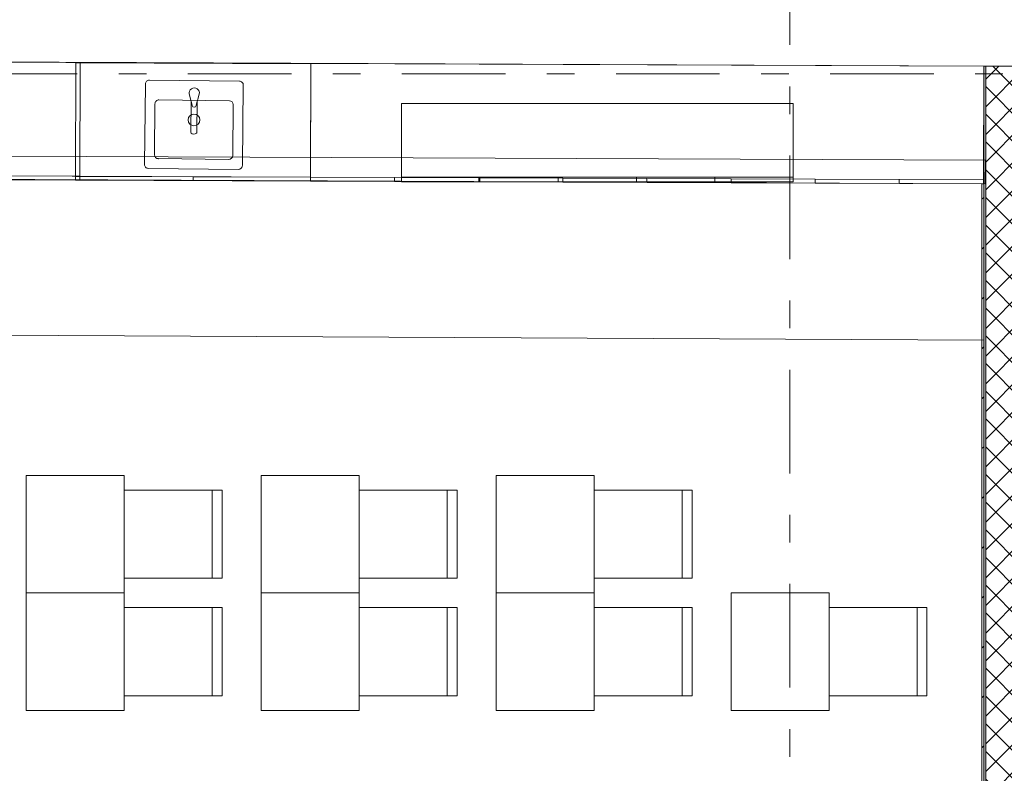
# Model space of a CAD drawing. Header units: millimetres. Extents: x 74467 to 235410, y -65 to 114857.
# Tile 173 of 256: x 125759 to 130788, y 57993 to 61841. Entities that reach past the tile are written whole.
import ezdxf
from ezdxf.enums import TextEntityAlignment as Align

# ---------------------------------------------------------------- set-up
doc = ezdxf.new("R2010")
doc.units = ezdxf.units.MM
doc.header["$MEASUREMENT"] = 0
doc.linetypes.add('Katkend topelt', pattern=[1093.611073, 529.166651, -211.666656, 141.111112, -211.666656])
doc.linetypes.add('Wipeout_Contour', pattern=[1000, 0, -1000])
for name, color, linetype in [('00 Teljed.AR', 7, 'Continuous'), ('1235 Vahelaed.VANA', 7, 'Continuous'), ('1311 Siseseinad.VANA', 7, 'Continuous'), ('1326 Seinapinnad.SA', 7, 'Continuous'), ('1330 Sisustus.SA', 7, 'Continuous'), ('1331 Sisseehitatud sisustus.SA', 7, 'Continuous'), ('1336 Sanitaartehnika.SA', 7, 'Continuous'), ('9350 Netopind.VANA', 7, 'Continuous')]:
    doc.layers.add(name, color=color, linetype=linetype)
doc.styles.add('GENERATED_STYLE_3', font='txt')

# ---------------------------------------------------------------- blocks, each defined once
blk = doc.blocks.new('Slab_35_1', base_point=(115968, 55784.5))
at = {"layer": '1235 Vahelaed.VANA', "color": 7, "linetype": 'Continuous', "lineweight": 13, "flags": 128}
blk.add_lwpolyline([(115968, 55784.5), (128757.2, 55702.7), (130692.6, 55690.3), (130882.6, 55689.1), (139223.3, 55635.8), (139191.5, 61568), (123858.2, 61630.5), (116047.5, 61713.1)], close=True, dxfattribs=at)
blk = doc.blocks.new('Slab_40_1', base_point=(116047.5, 61713.1))
at = {"layer": '1235 Vahelaed.VANA', "color": 7, "linetype": 'Continuous', "lineweight": 13, "flags": 128}
blk.add_lwpolyline([(116047.5, 61713.1), (118519.3, 61670.8), (118519.5, 61686.9), (123392.6, 61635.4), (123582.6, 61635.4), (123582.6, 61633.4), (123856.9, 61630.5), (130693.8, 61602.6), (130882.6, 61602.6), (130882.6, 61601.8), (139191.5, 61568), (139192.6, 61366.9), (139223.3, 55635.8), (130892.3, 55689.1), (130692.6, 55690.3), (128757.2, 55702.7), (123582.6, 55735.8), (123392.6, 55737), (118784.3, 55766.5), (118445.5, 55768.7), (115968, 55784.5)], close=True, dxfattribs=at)
blk = doc.blocks.new('Slab_42_1', base_point=(123582.6, 61633.4))
at = {"color": 254, "linetype": 'Wipeout_Contour', "lineweight": 0, "ltscale": 698559.244156}
blk.add_wipeout([(123582.6, 61633.4), (123582.6, 55735.8), (130692.6, 55690.3), (130692.6, 61602.6), (123856.9, 61630.5)], dxfattribs=at).dxf.layer = '1235 Vahelaed.VANA'
at = {"layer": '1235 Vahelaed.VANA', "color": 7, "linetype": 'Continuous', "lineweight": 13, "flags": 128}
blk.add_lwpolyline([(123582.6, 61633.4), (123856.9, 61630.5), (130692.6, 61602.6), (130692.6, 55690.3), (123582.6, 55735.8)], close=True, dxfattribs=at)
blk = doc.blocks.new('Koduklass 2_PK 104_13_1', base_point=(123816.6, 61033.2))
at = {"layer": '9350 Netopind.VANA', "color": 7, "linetype": 'Continuous', "lineweight": 13, "flags": 128}
blk.add_lwpolyline([(130682.6, 61602.7), (123592.6, 61633.3), (123592.6, 55745.8), (130672.6, 55700.5), (130672.6, 61002.7), (130682.6, 61002.7)], close=True, dxfattribs=at)
blk = doc.blocks.new('Slab_332_1', base_point=(123592.6, 61634.1))
at = {"layer": '1331 Sisseehitatud sisustus.SA', "color": 253, "linetype": 'Continuous', "lineweight": 13, "true_color": 0xa5a6a4, "flags": 128}
blk.add_lwpolyline([(123592.6, 61634.1), (123592.8, 61034.2), (130693, 61002.6), (130692.6, 61602.6)], close=True, dxfattribs=at)
blk = doc.blocks.new('Slab_355_1', base_point=(123592.2, 61031.6))
at = {"layer": '1331 Sisseehitatud sisustus.SA', "color": 253, "linetype": 'Continuous', "lineweight": 13, "true_color": 0xa5a6a4, "flags": 128}
blk.add_lwpolyline([(123592.2, 61031.6), (130690.2, 61002.6), (130690.7, 61122.6), (123592.6, 61151.6)], close=True, dxfattribs=at)
blk = doc.blocks.new('Slab_357_1', base_point=(123592.7, 61631.8))
at = {"layer": '1331 Sisseehitatud sisustus.SA', "color": 253, "linetype": 'Continuous', "lineweight": 13, "true_color": 0xa5a6a4, "flags": 128}
blk.add_lwpolyline([(123592.7, 61631.8), (123592.2, 61051.5), (127244.1, 61036.6), (127246.5, 61616.6)], close=True, dxfattribs=at)
blk = doc.blocks.new('Slab_361_1', base_point=(123591.3, 60239.9))
at = {"layer": '1331 Sisseehitatud sisustus.SA', "color": 253, "linetype": 'Continuous', "lineweight": 13, "true_color": 0xa5a6a4, "flags": 128}
blk.add_lwpolyline([(123591.3, 60239.9), (130682.9, 60203.7), (130682.6, 61002.7), (123592.7, 61031.9)], close=True, dxfattribs=at)
blk = doc.blocks.new('Wall_692_1', base_point=(139189.4, 61968))
at = {"layer": '1311 Siseseinad.VANA', "color": 7, "linetype": 'Continuous', "lineweight": 15, "flags": 128}
blk.add_lwpolyline([(125692.6, 61623), (130692.6, 61602.6)], dxfattribs=at)
blk = doc.blocks.new('Wall_704_1', base_point=(130692.6, 61602.6))
at = {"layer": '1311 Siseseinad.VANA', "linetype": 'Continuous', "lineweight": 13, "true_color": 0x50504f}
h = blk.add_hatch(dxfattribs=at)
h.set_pattern_fill('Plokk_õõnesbetoon_0001', color=251, style=0, pattern_type=2)
h.set_pattern_definition([(45, (0, 0), (-70.71068, 70.71068), []), (135, (0, 0), (70.71068, 70.71068), [])])
h.paths.add_polyline_path([(130692.6, 61602.6), (130692.6, 55690.3), (130882.6, 55690.3), (130882.6, 61601.8)])
at = {"layer": '1311 Siseseinad.VANA', "color": 7, "linetype": 'Continuous', "lineweight": 15, "flags": 128}
for points in [[(130692.6, 61602.6), (130692.6, 55690.3)], [(130882.6, 55690.3), (130882.6, 61601.8)]]:
    blk.add_lwpolyline(points, dxfattribs=at)
at = {"layer": '1311 Siseseinad.VANA', "color": 7, "linetype": 'Continuous', "lineweight": 13, "flags": 128}
blk.add_lwpolyline([(130692.6, 55690.3), (130882.6, 55690.3)], dxfattribs=at)
blk = doc.blocks.new('Wall_779_1', base_point=(130692.6, 61602.6))
at = {"layer": '1326 Seinapinnad.SA', "linetype": 'Continuous', "lineweight": 0, "true_color": 0xfefefe}
for points in [[(130692.6, 55700.3), (130692.6, 61602.6), (130682.6, 61602.6), (130682.6, 55700.4)], [(130692.6, 55690.3), (130682.6, 55700.4), (130682.6, 55690.4)], [(130692.6, 55700.3), (130682.6, 55700.4), (130692.6, 55690.3)]]:
    blk.add_hatch(color=7, dxfattribs=at).paths.add_polyline_path(points)
at = {"layer": '1326 Seinapinnad.SA', "color": 7, "linetype": 'Continuous', "lineweight": 15, "flags": 128}
for points in [[(130682.6, 61602.6), (130682.6, 55700.4)], [(130692.6, 61602.6), (130682.6, 61602.6)], [(130692.6, 55690.3), (130692.6, 61602.6)], [(130692.6, 55690.3), (130682.6, 55690.4)]]:
    blk.add_lwpolyline(points, dxfattribs=at)
blk = doc.blocks.new('Wall_851_1', base_point=(130682.6, 61002.7))
at = {"layer": '1326 Seinapinnad.SA', "linetype": 'Continuous', "lineweight": 13}
h = blk.add_hatch(dxfattribs=at)
h.set_pattern_fill('Plokk_termo_0001', color=5, style=0, pattern_type=2)
h.set_pattern_definition([(45, (0, 0), (-127.27922, 127.27922), [])])
h.paths.add_polyline_path([(130672.6, 61002.7), (130672.6, 55700.5), (130682.6, 55700.4), (130682.6, 61002.7)])
at = {"layer": '1326 Seinapinnad.SA', "color": 7, "linetype": 'Continuous', "lineweight": 15, "flags": 128}
for points in [[(130672.6, 61002.7), (130672.6, 55700.5)], [(130682.6, 61002.7), (130672.6, 61002.7)], [(130682.6, 55700.4), (130682.6, 61002.7)], [(130672.6, 55700.5), (130682.6, 55700.4)]]:
    blk.add_lwpolyline(points, dxfattribs=at)
blk = doc.blocks.new('Chair 10 24[589]_1', base_point=(126792.6, 58389.2))
at = {"layer": '1330 Sisustus.SA', "color": 253, "linetype": 'Continuous', "lineweight": 13, "true_color": 0xa5a6a4}
blk.add_line((126742.6, 58389.2), (126742.6, 58839.2), dxfattribs=at)
at = {"layer": '1330 Sisustus.SA', "color": 253, "linetype": 'Continuous', "lineweight": 13, "true_color": 0xa5a6a4, "flags": 128}
blk.add_lwpolyline([(126292.6, 58389.2), (126292.6, 58839.2), (126792.6, 58839.2), (126792.6, 58389.2)], close=True, dxfattribs=at)
blk = doc.blocks.new('Dining Table 01 24[590]_1', base_point=(125792.6, 58914.2))
at = {"layer": '1330 Sisustus.SA', "color": 253, "linetype": 'Continuous', "lineweight": 13, "true_color": 0xa5a6a4}
for p, q in [((125792.6, 58914.2), (125792.6, 58314.2)), ((126292.6, 58914.2), (125792.6, 58914.2)), ((126292.6, 58314.2), (126292.6, 58914.2)), ((125792.6, 58314.2), (126292.6, 58314.2))]:
    blk.add_line(p, q, dxfattribs=at)
at = {"layer": '1330 Sisustus.SA', "color": 253, "linetype": 'Continuous', "lineweight": 13, "true_color": 0xa5a6a4, "flags": 128}
blk.add_lwpolyline([(125792.6, 58914.2), (125792.6, 58314.2), (126292.6, 58314.2), (126292.6, 58914.2)], close=True, dxfattribs=at)
blk = doc.blocks.new('Chair 10 24[591]_1', base_point=(126792.6, 58989.2))
at = {"layer": '1330 Sisustus.SA', "color": 253, "linetype": 'Continuous', "lineweight": 13, "true_color": 0xa5a6a4}
blk.add_line((126742.6, 58989.2), (126742.6, 59439.2), dxfattribs=at)
at = {"layer": '1330 Sisustus.SA', "color": 253, "linetype": 'Continuous', "lineweight": 13, "true_color": 0xa5a6a4, "flags": 128}
blk.add_lwpolyline([(126292.6, 58989.2), (126292.6, 59439.2), (126792.6, 59439.2), (126792.6, 58989.2)], close=True, dxfattribs=at)
blk = doc.blocks.new('Dining Table 01 24[592]_1', base_point=(125792.6, 59514.2))
at = {"layer": '1330 Sisustus.SA', "color": 253, "linetype": 'Continuous', "lineweight": 13, "true_color": 0xa5a6a4}
for p, q in [((125792.6, 59514.2), (125792.6, 58914.2)), ((126292.6, 59514.2), (125792.6, 59514.2)), ((126292.6, 58914.2), (126292.6, 59514.2)), ((125792.6, 58914.2), (126292.6, 58914.2))]:
    blk.add_line(p, q, dxfattribs=at)
at = {"layer": '1330 Sisustus.SA', "color": 253, "linetype": 'Continuous', "lineweight": 13, "true_color": 0xa5a6a4, "flags": 128}
blk.add_lwpolyline([(125792.6, 59514.2), (125792.6, 58914.2), (126292.6, 58914.2), (126292.6, 59514.2)], close=True, dxfattribs=at)
blk = doc.blocks.new('Chair 10 24[597]_1', base_point=(127992.6, 58389.2))
at = {"layer": '1330 Sisustus.SA', "color": 253, "linetype": 'Continuous', "lineweight": 13, "true_color": 0xa5a6a4}
blk.add_line((127942.6, 58389.2), (127942.6, 58839.2), dxfattribs=at)
at = {"layer": '1330 Sisustus.SA', "color": 253, "linetype": 'Continuous', "lineweight": 13, "true_color": 0xa5a6a4, "flags": 128}
blk.add_lwpolyline([(127492.6, 58389.2), (127492.6, 58839.2), (127992.6, 58839.2), (127992.6, 58389.2)], close=True, dxfattribs=at)
blk = doc.blocks.new('Dining Table 01 24[598]_1', base_point=(126992.6, 58914.2))
at = {"layer": '1330 Sisustus.SA', "color": 253, "linetype": 'Continuous', "lineweight": 13, "true_color": 0xa5a6a4}
for p, q in [((126992.6, 58914.2), (126992.6, 58314.2)), ((127492.6, 58914.2), (126992.6, 58914.2)), ((127492.6, 58314.2), (127492.6, 58914.2)), ((126992.6, 58314.2), (127492.6, 58314.2))]:
    blk.add_line(p, q, dxfattribs=at)
at = {"layer": '1330 Sisustus.SA', "color": 253, "linetype": 'Continuous', "lineweight": 13, "true_color": 0xa5a6a4, "flags": 128}
blk.add_lwpolyline([(126992.6, 58914.2), (126992.6, 58314.2), (127492.6, 58314.2), (127492.6, 58914.2)], close=True, dxfattribs=at)
blk = doc.blocks.new('Chair 10 24[599]_1', base_point=(127992.6, 58989.2))
at = {"layer": '1330 Sisustus.SA', "color": 253, "linetype": 'Continuous', "lineweight": 13, "true_color": 0xa5a6a4}
blk.add_line((127942.6, 58989.2), (127942.6, 59439.2), dxfattribs=at)
at = {"layer": '1330 Sisustus.SA', "color": 253, "linetype": 'Continuous', "lineweight": 13, "true_color": 0xa5a6a4, "flags": 128}
blk.add_lwpolyline([(127492.6, 58989.2), (127492.6, 59439.2), (127992.6, 59439.2), (127992.6, 58989.2)], close=True, dxfattribs=at)
blk = doc.blocks.new('Dining Table 01 24[600]_1', base_point=(126992.6, 59514.2))
at = {"layer": '1330 Sisustus.SA', "color": 253, "linetype": 'Continuous', "lineweight": 13, "true_color": 0xa5a6a4}
for p, q in [((126992.6, 59514.2), (126992.6, 58914.2)), ((127492.6, 59514.2), (126992.6, 59514.2)), ((127492.6, 58914.2), (127492.6, 59514.2)), ((126992.6, 58914.2), (127492.6, 58914.2))]:
    blk.add_line(p, q, dxfattribs=at)
at = {"layer": '1330 Sisustus.SA', "color": 253, "linetype": 'Continuous', "lineweight": 13, "true_color": 0xa5a6a4, "flags": 128}
blk.add_lwpolyline([(126992.6, 59514.2), (126992.6, 58914.2), (127492.6, 58914.2), (127492.6, 59514.2)], close=True, dxfattribs=at)
blk = doc.blocks.new('Chair 10 24[605]_1', base_point=(129192.6, 58389.2))
at = {"layer": '1330 Sisustus.SA', "color": 253, "linetype": 'Continuous', "lineweight": 13, "true_color": 0xa5a6a4}
blk.add_line((129142.6, 58389.2), (129142.6, 58839.2), dxfattribs=at)
at = {"layer": '1330 Sisustus.SA', "color": 253, "linetype": 'Continuous', "lineweight": 13, "true_color": 0xa5a6a4, "flags": 128}
blk.add_lwpolyline([(128692.6, 58389.2), (128692.6, 58839.2), (129192.6, 58839.2), (129192.6, 58389.2)], close=True, dxfattribs=at)
blk = doc.blocks.new('Dining Table 01 24[606]_1', base_point=(128192.6, 58914.2))
at = {"layer": '1330 Sisustus.SA', "color": 253, "linetype": 'Continuous', "lineweight": 13, "true_color": 0xa5a6a4}
for p, q in [((128192.6, 58914.2), (128192.6, 58314.2)), ((128692.6, 58914.2), (128192.6, 58914.2)), ((128692.6, 58314.2), (128692.6, 58914.2)), ((128192.6, 58314.2), (128692.6, 58314.2))]:
    blk.add_line(p, q, dxfattribs=at)
at = {"layer": '1330 Sisustus.SA', "color": 253, "linetype": 'Continuous', "lineweight": 13, "true_color": 0xa5a6a4, "flags": 128}
blk.add_lwpolyline([(128192.6, 58914.2), (128192.6, 58314.2), (128692.6, 58314.2), (128692.6, 58914.2)], close=True, dxfattribs=at)
blk = doc.blocks.new('Chair 10 24[607]_1', base_point=(129192.6, 58989.2))
at = {"layer": '1330 Sisustus.SA', "color": 253, "linetype": 'Continuous', "lineweight": 13, "true_color": 0xa5a6a4}
blk.add_line((129142.6, 58989.2), (129142.6, 59439.2), dxfattribs=at)
at = {"layer": '1330 Sisustus.SA', "color": 253, "linetype": 'Continuous', "lineweight": 13, "true_color": 0xa5a6a4, "flags": 128}
blk.add_lwpolyline([(128692.6, 58989.2), (128692.6, 59439.2), (129192.6, 59439.2), (129192.6, 58989.2)], close=True, dxfattribs=at)
blk = doc.blocks.new('Dining Table 01 24[608]_1', base_point=(128192.6, 59514.2))
at = {"layer": '1330 Sisustus.SA', "color": 253, "linetype": 'Continuous', "lineweight": 13, "true_color": 0xa5a6a4}
for p, q in [((128192.6, 59514.2), (128192.6, 58914.2)), ((128692.6, 59514.2), (128192.6, 59514.2)), ((128692.6, 58914.2), (128692.6, 59514.2)), ((128192.6, 58914.2), (128692.6, 58914.2))]:
    blk.add_line(p, q, dxfattribs=at)
at = {"layer": '1330 Sisustus.SA', "color": 253, "linetype": 'Continuous', "lineweight": 13, "true_color": 0xa5a6a4, "flags": 128}
blk.add_lwpolyline([(128192.6, 59514.2), (128192.6, 58914.2), (128692.6, 58914.2), (128692.6, 59514.2)], close=True, dxfattribs=at)
blk = doc.blocks.new('Sink General 24[685]_1', base_point=(126396.2, 61081.8))
at = {"layer": '1336 Sanitaartehnika.SA', "color": 253, "linetype": 'Continuous', "lineweight": 13, "true_color": 0xa5a6a4}
for p, q in [((126449.8, 61411.3), (126447, 61151.3)), ((126830, 61427.1), (126470.1, 61431.1)), ((126847, 61146.9), (126849.8, 61406.9)), ((126466.8, 61131.1), (126826.8, 61127.1))]:
    blk.add_line(p, q, dxfattribs=at)
at = {"layer": '1336 Sanitaartehnika.SA', "color": 253, "linetype": 'Continuous', "lineweight": 13, "true_color": 0xa5a6a4, "flags": 128}
for points in [[(126416.2, 61081.6), (126876.2, 61076.6, 0.414214), (126896.4, 61096.4), (126900.9, 61506.4, 0.414214), (126881.1, 61526.6), (126421.2, 61531.6, 0.414214), (126400.9, 61511.8), (126396.5, 61101.8, 0.414214)], [(126659.6, 61402.2), (126676.4, 61460.8, 1.192308), (126624.4, 61461.4), (126639.9, 61402.4, 0.833844)], [(126634.1, 61424.5), (126632.4, 61266.3, 0.166168), (126633.9, 61261.9, 0.394036), (126662.6, 61261.6, 0.169891), (126664.3, 61265.9), (126666, 61424.5), (126659.6, 61402.2, -0.833844), (126639.9, 61402.4)]]:
    blk.add_lwpolyline(points, format="xyb", close=True, dxfattribs=at)
at = {"layer": '1336 Sanitaartehnika.SA', "color": 253, "linetype": 'Continuous', "lineweight": 13, "true_color": 0xa5a6a4}
blk.add_circle((126649, 61329.1), 30, dxfattribs=at)
for centre, start, end in [((126469.8, 61411.1), 89.3737, 179.3737), ((126829.8, 61407.1), 359.3737, 89.3737), ((126467, 61151.1), 179.3737, 269.3737), ((126827, 61147.1), 269.3737, 359.3737)]:
    blk.add_arc(centre, 20, start, end, dxfattribs=at)
blk.add_point((126466.8, 61131.1), dxfattribs=at)
blk = doc.blocks.new('Chair 10 24[690]_1', base_point=(130392.6, 58389.2))
at = {"layer": '1330 Sisustus.SA', "color": 253, "linetype": 'Continuous', "lineweight": 13, "true_color": 0xa5a6a4}
blk.add_line((130342.6, 58389.2), (130342.6, 58839.2), dxfattribs=at)
at = {"layer": '1330 Sisustus.SA', "color": 253, "linetype": 'Continuous', "lineweight": 13, "true_color": 0xa5a6a4, "flags": 128}
blk.add_lwpolyline([(129892.6, 58389.2), (129892.6, 58839.2), (130392.6, 58839.2), (130392.6, 58389.2)], close=True, dxfattribs=at)
blk = doc.blocks.new('Dining Table 01 24[691]_1', base_point=(129392.6, 58914.2))
at = {"layer": '1330 Sisustus.SA', "color": 253, "linetype": 'Continuous', "lineweight": 13, "true_color": 0xa5a6a4}
for p, q in [((129392.6, 58914.2), (129392.6, 58314.2)), ((129892.6, 58914.2), (129392.6, 58914.2)), ((129892.6, 58314.2), (129892.6, 58914.2)), ((129392.6, 58314.2), (129892.6, 58314.2))]:
    blk.add_line(p, q, dxfattribs=at)
at = {"layer": '1330 Sisustus.SA', "color": 253, "linetype": 'Continuous', "lineweight": 13, "true_color": 0xa5a6a4, "flags": 128}
blk.add_lwpolyline([(129392.6, 58914.2), (129392.6, 58314.2), (129892.6, 58314.2), (129892.6, 58914.2)], close=True, dxfattribs=at)
blk = doc.blocks.new('Cupboard 24[708]_1', base_point=(127244.1, 61016.6))
at = {"layer": '1331 Sisseehitatud sisustus.SA', "color": 253, "linetype": 'Continuous', "lineweight": 13, "true_color": 0xa5a6a4}
for p, q in [((127244.1, 61036.6), (130680.7, 61022.6)), ((127244.1, 61016.6), (127244.1, 61036.6)), ((127673.6, 61014.9), (127673.7, 61034.9)), ((128103.2, 61013.1), (128103.3, 61033.1)), ((128532.8, 61011.4), (128532.8, 61031.4)), ((128962.3, 61009.6), (128962.4, 61029.6)), ((129391.9, 61007.9), (129392, 61027.9)), ((129821.5, 61006.1), (129821.5, 61026.1)), ((130251, 61004.4), (130251.1, 61024.4))]:
    blk.add_line(p, q, dxfattribs=at)
at = {"layer": '1331 Sisseehitatud sisustus.SA', "color": 253, "linetype": 'Continuous', "lineweight": 13, "true_color": 0xa5a6a4, "flags": 128}
blk.add_lwpolyline([(127244.1, 61016.6), (130680.6, 61002.6), (130683, 61602.6), (127246.5, 61616.6)], close=True, dxfattribs=at)
blk = doc.blocks.new('Cupboard 24[709]_1', base_point=(125665.4, 61023.1))
at = {"layer": '1331 Sisseehitatud sisustus.SA', "color": 253, "linetype": 'Continuous', "lineweight": 13, "true_color": 0xa5a6a4}
for p, q in [((125665.4, 61023.1), (125665.5, 61043.1)), ((125665.5, 61043.1), (126065.5, 61041.5))]:
    blk.add_line(p, q, dxfattribs=at)
at = {"layer": '1331 Sisseehitatud sisustus.SA', "color": 253, "linetype": 'Continuous', "lineweight": 13, "true_color": 0xa5a6a4, "flags": 128}
blk.add_lwpolyline([(125665.4, 61023.1), (126065.4, 61021.5), (126067.9, 61621.5), (125667.9, 61623.1)], close=True, dxfattribs=at)
blk = doc.blocks.new('Lockers 24[710]_1', base_point=(129708.8, 61012.4))
at = {"layer": '1331 Sisseehitatud sisustus.SA', "color": 253, "linetype": 'Continuous', "lineweight": 13, "true_color": 0xa5a6a4}
for p, q in [((129708.8, 61037.4), (127708.8, 61037.4)), ((128108.8, 61012.4), (128108.8, 61037.4)), ((128508.8, 61012.4), (128508.8, 61037.4)), ((128908.8, 61012.4), (128908.8, 61037.4)), ((129308.8, 61012.4), (129308.8, 61037.4)), ((129708.8, 61012.4), (129708.8, 61037.4))]:
    blk.add_line(p, q, dxfattribs=at)
at = {"layer": '1331 Sisseehitatud sisustus.SA', "color": 253, "linetype": 'Continuous', "lineweight": 13, "true_color": 0xa5a6a4, "flags": 128}
blk.add_lwpolyline([(129708.8, 61012.4), (127708.8, 61012.4), (127708.8, 61412.4), (129708.8, 61412.4)], close=True, dxfattribs=at)
blk = doc.blocks.new('Cupboard 24[711]_1', base_point=(126044.1, 61020.7))
at = {"layer": '1331 Sisseehitatud sisustus.SA', "color": 253, "linetype": 'Continuous', "lineweight": 13, "true_color": 0xa5a6a4}
for p, q in [((126044.1, 61040.7), (127244.1, 61035.8)), ((126044.1, 61020.7), (126044.1, 61040.7)), ((126644.1, 61018.3), (126644.1, 61038.3))]:
    blk.add_line(p, q, dxfattribs=at)
at = {"layer": '1331 Sisseehitatud sisustus.SA', "color": 253, "linetype": 'Continuous', "lineweight": 13, "true_color": 0xa5a6a4, "flags": 128}
blk.add_lwpolyline([(126044.1, 61020.7), (127244.1, 61015.8), (127246.5, 61615.8), (126046.5, 61620.7)], close=True, dxfattribs=at)
blk = doc.blocks.new('Standard grid marker_3')
at = {"layer": '00 Teljed.AR', "color": 252, "linetype": 'Katkend topelt', "lineweight": 13, "true_color": 0x8c8d8c}
blk.add_line((6073.2, 0), (54988.3, 0), dxfattribs=at)
at = {"layer": '00 Teljed.AR', "color": 252, "lineweight": 13, "true_color": 0x8c8d8c, "style": 'GENERATED_STYLE_3'}
for tag, p in [('AC_MarkerText_1_0', (-54.3, -45.7)), ('AC_MarkerText_1_1', (61407.2, -45.7))]:
    blk.add_attdef(tag, text='', height=200, rotation=270, dxfattribs=at).set_placement(p, align=Align.TOP_CENTER)
blk = doc.blocks.new('Standard grid marker_11')
at = {"layer": '00 Teljed.AR', "color": 252, "linetype": 'Katkend topelt', "lineweight": 13, "true_color": 0x8c8d8c}
blk.add_line((9644.8, 0), (29599.1, 0), dxfattribs=at)
at = {"layer": '00 Teljed.AR', "color": 252, "lineweight": 13, "true_color": 0x8c8d8c, "style": 'GENERATED_STYLE_3'}
for tag, p in [('AC_MarkerText_1_0', (-200, -191.4)), ('AC_MarkerText_1_1', (39443.9, -191.4))]:
    blk.add_attdef(tag, text='', height=200, rotation=180, dxfattribs=at).set_placement(p, align=Align.TOP_CENTER)

msp = doc.modelspace()

# ---------------------------------------------------------------- block references
at = {"layer": '1235 Vahelaed.VANA', "color": 7, "linetype": 'Continuous', "lineweight": 13}
for name, p in [('Slab_35_1', (115968, 55784.5)), ('Slab_40_1', (116047.5, 61713.1))]:
    msp.add_blockref(name, p, dxfattribs=at)

# ---------------------------------------------------------------- next in the draw order: block references
msp.add_blockref('Slab_42_1', (123582.6, 61633.4), dxfattribs=at)

# ---------------------------------------------------------------- next in the draw order: linework, layer by layer
at = {"layer": '9350 Netopind.VANA', "color": 253, "linetype": 'Continuous', "lineweight": 0, "true_color": 0xbbb393, "flags": 128}
msp.add_lwpolyline([(130682.6, 61602.7), (123592.6, 61633.3), (123592.6, 55745.8), (130672.6, 55700.5), (130672.6, 61002.7), (130682.6, 61002.7)], close=True, dxfattribs=at)

# ---------------------------------------------------------------- next in the draw order: block references
at = {"layer": '00 Teljed.AR', "color": 7, "linetype": 'Continuous', "lineweight": 13, "zscale": 1000}
for name, p, rotation in [('Standard grid marker_3', (129692.6, 46889.6), 90), ('Standard grid marker_11', (144446.7, 61565), 180)]:
    msp.add_blockref(name, p, dxfattribs=dict(at, rotation=rotation))
at = {"layer": '1311 Siseseinad.VANA', "color": 7, "lineweight": 15}
for name, p in [('Wall_692_1', (139189.4, 61968)), ('Wall_704_1', (130692.6, 61602.6))]:
    msp.add_blockref(name, p, dxfattribs=at)
at = {"layer": '1326 Seinapinnad.SA', "color": 7, "lineweight": 15}
for name, p in [('Wall_779_1', (130692.6, 61602.6)), ('Wall_851_1', (130682.6, 61002.7))]:
    msp.add_blockref(name, p, dxfattribs=at)
at = {"layer": '1330 Sisustus.SA', "color": 253, "linetype": 'Continuous', "lineweight": 13, "true_color": 0xa5a6a4}
for name, p in [('Dining Table 01 24[592]_1', (125792.6, 59514.2)), ('Dining Table 01 24[600]_1', (126992.6, 59514.2)), ('Dining Table 01 24[608]_1', (128192.6, 59514.2)), ('Chair 10 24[591]_1', (126792.6, 58989.2)), ('Chair 10 24[599]_1', (127992.6, 58989.2)), ('Chair 10 24[607]_1', (129192.6, 58989.2)), ('Dining Table 01 24[590]_1', (125792.6, 58914.2)), ('Dining Table 01 24[598]_1', (126992.6, 58914.2)), ('Dining Table 01 24[606]_1', (128192.6, 58914.2)), ('Dining Table 01 24[691]_1', (129392.6, 58914.2)), ('Chair 10 24[589]_1', (126792.6, 58389.2)), ('Chair 10 24[597]_1', (127992.6, 58389.2)), ('Chair 10 24[605]_1', (129192.6, 58389.2)), ('Chair 10 24[690]_1', (130392.6, 58389.2))]:
    msp.add_blockref(name, p, dxfattribs=at)
at = {"layer": '1331 Sisseehitatud sisustus.SA', "color": 253, "linetype": 'Continuous', "lineweight": 13, "true_color": 0xa5a6a4}
for name, p in [('Slab_357_1', (123592.7, 61631.8)), ('Slab_332_1', (123592.6, 61634.1)), ('Cupboard 24[709]_1', (125665.4, 61023.1)), ('Cupboard 24[711]_1', (126044.1, 61020.7)), ('Cupboard 24[708]_1', (127244.1, 61016.6)), ('Lockers 24[710]_1', (129708.8, 61012.4)), ('Slab_355_1', (123592.2, 61031.6)), ('Slab_361_1', (123591.3, 60239.9))]:
    msp.add_blockref(name, p, dxfattribs=at)
at = {"layer": '1336 Sanitaartehnika.SA', "color": 253, "linetype": 'Continuous', "lineweight": 13, "true_color": 0xa5a6a4}
msp.add_blockref('Sink General 24[685]_1', (126396.2, 61081.8), dxfattribs=at)
at = {"layer": '9350 Netopind.VANA', "color": 7, "linetype": 'Continuous', "lineweight": 13}
msp.add_blockref('Koduklass 2_PK 104_13_1', (123816.6, 61033.2), dxfattribs=at)

doc.saveas('drawing.dxf')
